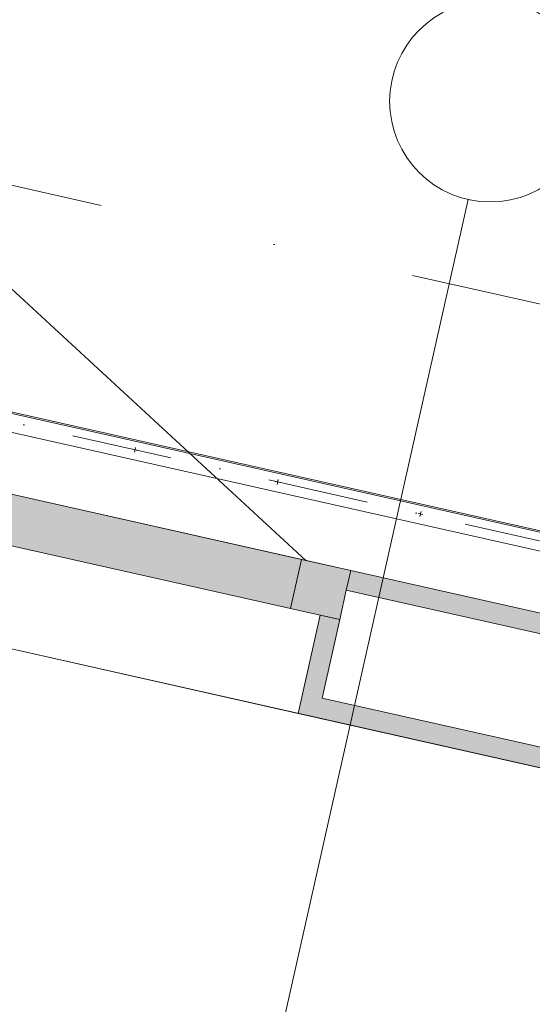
# Model space of a CAD drawing. Header units: millimetres. Extents: x -7218036 to -6523761, y 6117771 to 6337028.
# Tile 59 of 223: x -7154325 to -7153815, y 6129071 to 6130050. Entities that reach past the tile are written whole.
import ezdxf
from ezdxf.enums import TextEntityAlignment as Align

# ---------------------------------------------------------------- set-up
doc = ezdxf.new("R2010")
doc.units = ezdxf.units.MM
doc.header["$MEASUREMENT"] = 0
doc.linetypes.add('Dot & Dashed', pattern=[200, 100, -50, 0, -50])
doc.linetypes.add('Штрихпунктирная', pattern=[670.277762, 352.777767, -176.388884, 0, -141.111112])
for name, color, linetype in [('S - квартира_помещение.АР', 7, 'Continuous'), ('АР-Ограждения _балкона _ лоджии.АР', 7, 'Continuous'), ('АР-Отметки высот.АР', 7, 'Continuous'), ('АР-Стены внешние_Балконы _ лоджии.АР', 7, 'Continuous'), ('АР-Чертеж-Оси_Осевые размеры.АР', 7, 'Continuous')]:
    doc.layers.add(name, color=color, linetype=linetype)
for name, color, linetype, lineweight in [('АР-Ограждения _балкона _ лоджии.АР_Ном._пера__1', 7, 'Continuous', 0), ('АР-Отметки высот.АР_Ном._пера__120', 7, 'Continuous', 0), ('АР-Стены внешние_Балконы _ лоджии.АР_Ном._пера__1', 7, 'Continuous', 0), ('АР-Стены_внешние_.АР_Ном._пера__120', 7, 'Continuous', 0), ('АР-Чертеж-Оси_Осевые размеры.АР_Ном._пера__120', 7, 'Continuous', 0), ('Окна Archicad_Ном._пера__120', 7, 'Continuous', 0)]:
    doc.layers.add(name, color=color, linetype=linetype, lineweight=lineweight)
doc.styles.add('РЎР“Р•РќР•Р\xa0Р\x98Р\xa0_РЎРўР\x98Р›Р¬_2', font='GOTHIC.TTF')

# ---------------------------------------------------------------- blocks, each defined once
blk = doc.blocks.new('Ограждение_4_7', base_point=(-6566190.34, 6562677.79))
at = {"layer": 'АР-Ограждения _балкона _ лоджии.АР_Ном._пера__1', "color": 7, "linetype": 'Dot & Dashed', "lineweight": 0}
blk.add_line((-7153784.37, 6129526.23), (-7156341.13, 6130100.44), dxfattribs=at)
at = {"layer": 'АР-Ограждения _балкона _ лоджии.АР_Ном._пера__1', "color": 7, "linetype": 'Continuous', "lineweight": 0}
for p, q in [((-7154211.04, 6129619.49), (-7154209.95, 6129624.37)), ((-7154212.93, 6129622.48), (-7154208.06, 6129621.38)), ((-7154070.89, 6129590.58), (-7154066.01, 6129589.48)), ((-7154069, 6129587.59), (-7154067.9, 6129592.47)), ((-7153928.85, 6129558.68), (-7153923.97, 6129557.58)), ((-7153926.96, 6129555.69), (-7153925.86, 6129560.57))]:
    blk.add_line(p, q, dxfattribs=at)
at = {"layer": 'АР-Ограждения _балкона _ лоджии.АР_Ном._пера__1', "color": 7, "linetype": 'Continuous', "lineweight": 0, "flags": 128}
blk.add_lwpolyline([(-7153786.56, 6129516.47), (-7153782.18, 6129535.99), (-7156338.93, 6130110.19), (-7156343.32, 6130090.68)], close=True, dxfattribs=at)
blk = doc.blocks.new('Линия_3_7', base_point=(-7154144.89, 6128687.24))
at = {"layer": 'АР-Отметки высот.АР_Ном._пера__120', "color": 7, "linetype": 'Continuous', "lineweight": 0}
blk.add_line((-7154144.89, 6128687.24), (-7153879.06, 6129870.82), dxfattribs=at)
blk.add_circle((-7153857.15, 6129968.39), 100, dxfattribs=at)
blk = doc.blocks.new('Горизонтальное Многостворчатое Окно 23[18]_7', base_point=(-6566190.34, 6562677.79))
at = {"layer": 'Окна Archicad_Ном._пера__120', "linetype": 'Continuous', "lineweight": 0, "true_color": 0xffffff}
for points in [[(-7154044.67, 6129512.95), (-7154740.67, 6129669.26), (-7154751.63, 6129620.47), (-7154055.63, 6129464.16)], [(-7153995.89, 6129501.99), (-7154044.67, 6129512.95), (-7154055.63, 6129464.16), (-7154006.84, 6129453.21)]]:
    blk.add_hatch(color=7, dxfattribs=at).paths.add_polyline_path(points)
at = {"layer": 'Окна Archicad_Ном._пера__120', "color": 7, "linetype": 'Continuous', "lineweight": 0}
for p, q in [((-7153995.89, 6129501.99), (-7156376.59, 6130036.66)), ((-7154048.27, 6129360.02), (-7156389.94, 6129885.92)), ((-7154044.67, 6129512.95), (-7154740.67, 6129669.26)), ((-7154751.63, 6129620.47), (-7154055.63, 6129464.16)), ((-7154044.67, 6129512.95), (-7154055.63, 6129464.16)), ((-7153995.89, 6129501.99), (-7154044.67, 6129512.95)), ((-7154000.27, 6129482.48), (-7153995.89, 6129501.99)), ((-7154000.27, 6129482.48), (-7153995.89, 6129501.99)), ((-7154006.84, 6129453.21), (-7154000.27, 6129482.48)), ((-7154006.84, 6129453.21), (-7154000.27, 6129482.48)), ((-7154055.63, 6129464.16), (-7154006.84, 6129453.21)), ((-7154026.36, 6129457.59), (-7154048.27, 6129360.02)), ((-7154028.76, 6129355.64), (-7154048.27, 6129360.02))]:
    blk.add_line(p, q, dxfattribs=at)
blk = doc.blocks.new('Стена_175_7', base_point=(-7156375.61, 6130036.44))
at = {"layer": 'АР-Стены внешние_Балконы _ лоджии.АР', "linetype": 'Continuous', "lineweight": 0, "true_color": 0x000000}
for points in [[(-7153995.89, 6129501.99), (-7154000.27, 6129482.48), (-7153404.05, 6129348.58), (-7153399.67, 6129368.09)], [(-7154048.27, 6129360.02), (-7154028.76, 6129355.64), (-7154024.37, 6129375.15), (-7154006.84, 6129453.21), (-7154026.36, 6129457.59)], [(-7154028.76, 6129355.64), (-7153432.54, 6129221.74), (-7153428.15, 6129241.25), (-7154024.37, 6129375.15)]]:
    blk.add_hatch(color=18, dxfattribs=at).paths.add_polyline_path(points)
at = {"layer": 'АР-Стены внешние_Балконы _ лоджии.АР_Ном._пера__1', "color": 7, "linetype": 'Continuous', "lineweight": 0}
for p, q in [((-7154000.27, 6129482.48), (-7153995.89, 6129501.99)), ((-7154006.84, 6129453.21), (-7154000.27, 6129482.48)), ((-7153404.05, 6129348.58), (-7154000.27, 6129482.48)), ((-7154026.36, 6129457.59), (-7154048.27, 6129360.02)), ((-7154006.84, 6129453.21), (-7154026.36, 6129457.59)), ((-7154024.37, 6129375.15), (-7154006.84, 6129453.21)), ((-7154024.37, 6129375.15), (-7153428.15, 6129241.25)), ((-7154028.76, 6129355.64), (-7154048.27, 6129360.02))]:
    blk.add_line(p, q, dxfattribs=at)
at = {"layer": 'АР-Стены внешние_Балконы _ лоджии.АР_Ном._пера__1', "color": 7, "linetype": 'Continuous', "lineweight": 0, "flags": 128}
for points in [[(-7153399.67, 6129368.09), (-7153995.89, 6129501.99)], [(-7154028.76, 6129355.64), (-7153432.54, 6129221.74)]]:
    blk.add_lwpolyline(points, dxfattribs=at)
at = {"layer": 'Окна Archicad_Ном._пера__120', "color": 7, "linetype": 'Continuous', "lineweight": 0}
blk.add_blockref('Горизонтальное Многостворчатое Окно 23[18]_7', (-6566190.34, 6562677.79), dxfattribs=at)
blk = doc.blocks.new('Стандартный Маркер Сетки[103]_7', base_point=(-7217047.88, 6143970.27))
at = {"layer": 'АР-Чертеж-Оси_Осевые размеры.АР_Ном._пера__120', "color": 7, "linetype": 'Штрихпунктирная', "lineweight": 0}
blk.add_line((-7216072.19, 6143751.13), (-7137130.99, 6126021.36), dxfattribs=at)
at = {"layer": 'АР-Чертеж-Оси_Осевые размеры.АР_Ном._пера__120', "color": 7, "lineweight": 0, "style": 'РЎР“Р•РќР•Р\xa0Р\x98Р\xa0_РЎРўР\x98Р›Р¬_2'}
for tag, p in [('AC_MarkerText_1_0', (-7217465.8, 6144260.91)), ('AC_MarkerText_1_1', (-7135597.52, 6125873.73))]:
    blk.add_attdef(tag, text='', height=350, rotation=347.34172, dxfattribs=at).set_placement(p, align=Align.TOP_CENTER)
blk = doc.blocks.new('Стандартный Маркер Сетки[106]_7', base_point=(-7217047.88, 6143970.27))
at = {"layer": 'АР-Чертеж-Оси_Осевые размеры.АР_Ном._пера__120', "color": 7, "linetype": 'Штрихпунктирная', "lineweight": 0}
blk.add_line((-7216072.19, 6143751.13), (-7137130.99, 6126021.36), dxfattribs=at)
at = {"layer": 'АР-Чертеж-Оси_Осевые размеры.АР_Ном._пера__120', "color": 7, "lineweight": 0, "style": 'РЎР“Р•РќР•Р\xa0Р\x98Р\xa0_РЎРўР\x98Р›Р¬_2'}
for tag, p in [('AC_MarkerText_1_0', (-7217465.8, 6144260.91)), ('AC_MarkerText_1_1', (-7135597.52, 6125873.73))]:
    blk.add_attdef(tag, text='', height=350, rotation=347.34172, dxfattribs=at).set_placement(p, align=Align.TOP_CENTER)
blk = doc.blocks.new('Стандартный Маркер Сетки[109]_7', base_point=(-7217047.88, 6143970.27))
at = {"layer": 'АР-Чертеж-Оси_Осевые размеры.АР_Ном._пера__120', "color": 7, "linetype": 'Штрихпунктирная', "lineweight": 0}
blk.add_line((-7216072.19, 6143751.13), (-7137130.99, 6126021.36), dxfattribs=at)
at = {"layer": 'АР-Чертеж-Оси_Осевые размеры.АР_Ном._пера__120', "color": 7, "lineweight": 0, "style": 'РЎР“Р•РќР•Р\xa0Р\x98Р\xa0_РЎРўР\x98Р›Р¬_2'}
for tag, p in [('AC_MarkerText_1_0', (-7217465.8, 6144260.91)), ('AC_MarkerText_1_1', (-7135597.52, 6125873.73))]:
    blk.add_attdef(tag, text='', height=350, rotation=347.34172, dxfattribs=at).set_placement(p, align=Align.TOP_CENTER)
blk = doc.blocks.new('Стандартный Маркер Сетки[112]_7', base_point=(-7217047.88, 6143970.27))
at = {"layer": 'АР-Чертеж-Оси_Осевые размеры.АР_Ном._пера__120', "color": 7, "linetype": 'Штрихпунктирная', "lineweight": 0}
blk.add_line((-7216072.19, 6143751.13), (-7137130.99, 6126021.36), dxfattribs=at)
at = {"layer": 'АР-Чертеж-Оси_Осевые размеры.АР_Ном._пера__120', "color": 7, "lineweight": 0, "style": 'РЎР“Р•РќР•Р\xa0Р\x98Р\xa0_РЎРўР\x98Р›Р¬_2'}
for tag, p in [('AC_MarkerText_1_0', (-7217465.8, 6144260.91)), ('AC_MarkerText_1_1', (-7135597.52, 6125873.73))]:
    blk.add_attdef(tag, text='', height=350, rotation=347.34172, dxfattribs=at).set_placement(p, align=Align.TOP_CENTER)

msp = doc.modelspace()

# ---------------------------------------------------------------- linework, layer by layer
at = {"layer": 'S - квартира_помещение.АР', "color": 254, "linetype": 'Continuous', "lineweight": 0, "true_color": 0xd8d8d8, "flags": 128}
msp.add_lwpolyline([(-7156358.386, 6130113.145), (-7153782.48, 6129534.641), (-7153563.053, 6130511.684), (-7156138.959, 6131090.189)], close=True, dxfattribs=at)
at = {"layer": 'АР-Стены_внешние_.АР_Ном._пера__120', "color": 7, "linetype": 'Continuous', "lineweight": 0}
msp.add_line((-7154040.409, 6129511.99), (-7154566.865, 6129997.058), dxfattribs=at)
at = {"layer": 'АР-Стены_внешние_.АР_Ном._пера__120', "color": 7, "linetype": 'Continuous', "lineweight": 15}
msp.add_lwpolyline([(-7160678.785, 6147703.818), (-7156649.072, 6146798.809), (-7157102.655, 6144779.134), (-7154526.85, 6144200.653), (-7153728.101, 6147757.246), (-7144244.35, 6145627.314), (-7144673.9, 6143714.694), (-7141863.391, 6143083.501), (-7141660.612, 6143986.413), (-7137523.764, 6143057.351), (-7140042.701, 6131841.269), (-7141245.684, 6126484.744), (-7164350.663, 6131673.721)], dxfattribs=at)

# ---------------------------------------------------------------- block references
at = {"layer": 'АР-Ограждения _балкона _ лоджии.АР', "color": 7, "linetype": 'Continuous', "lineweight": 0}
msp.add_blockref('Ограждение_4_7', (-6566190.34, 6562677.795), dxfattribs=at)
at = {"layer": 'АР-Отметки высот.АР', "color": 7, "linetype": 'Continuous', "lineweight": 0}
msp.add_blockref('Линия_3_7', (-7154144.887, 6128687.241), dxfattribs=at)
at = {"layer": 'АР-Стены внешние_Балконы _ лоджии.АР', "color": 7, "lineweight": 0}
msp.add_blockref('Стена_175_7', (-7156375.613, 6130036.436), dxfattribs=at)
at = {"layer": 'АР-Чертеж-Оси_Осевые размеры.АР', "color": 8, "linetype": 'Continuous', "lineweight": 15}
for name in ['Стандартный Маркер Сетки[103]_7', 'Стандартный Маркер Сетки[106]_7', 'Стандартный Маркер Сетки[109]_7', 'Стандартный Маркер Сетки[112]_7']:
    msp.add_blockref(name, (-7217047.883, 6143970.265), dxfattribs=at)

doc.saveas('drawing.dxf')
